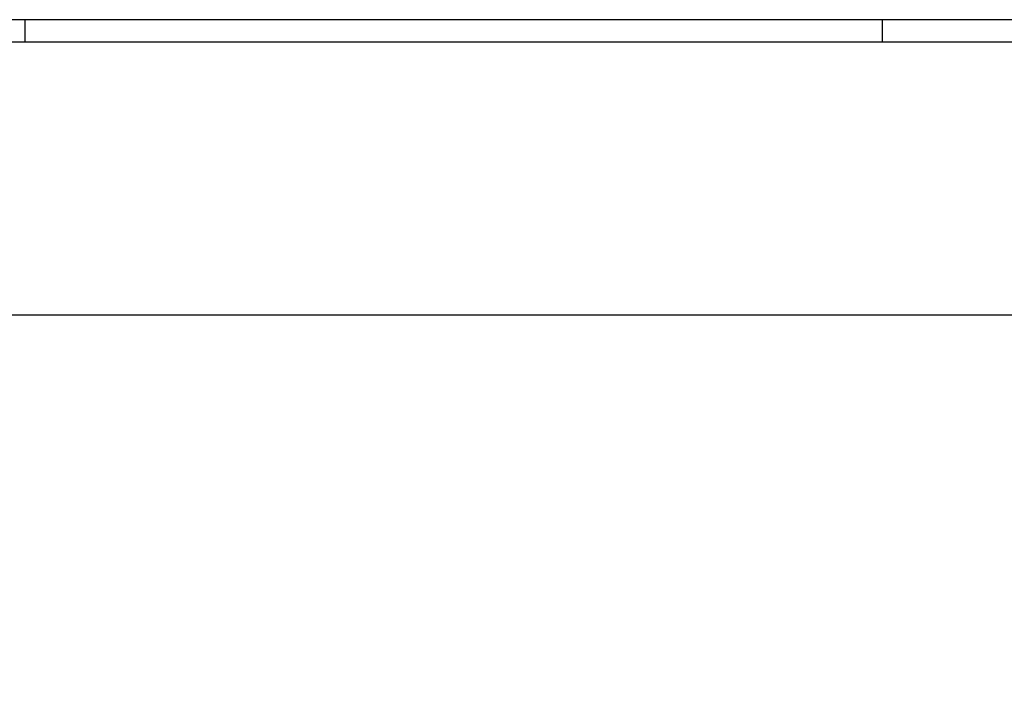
# Model space of a CAD drawing. Header units: metres. Extents: x 0 to 0.84, y 0 to 0.297.
# Tile 7 of 20: x 0.189 to 0.407, y 0.15 to 0.297. Entities that reach past the tile are written whole.
import ezdxf

# ---------------------------------------------------------------- set-up
doc = ezdxf.new("R2010")
doc.units = ezdxf.units.M
doc.layers.add('Standard', color=7, linetype='Continuous', lineweight=25)

msp = doc.modelspace()

# ---------------------------------------------------------------- linework, layer by layer
at = {"layer": 'Standard', "color": 7, "linetype": 'Continuous', "lineweight": 25, "transparency": 33554687}
for p, q in [((0.19, 0.297), (0.19, 0.292)), ((0.38, 0.297), (0.38, 0.292))]:
    msp.add_line(p, q, dxfattribs=at)
for points in [[(0, 0), (0.84, 0), (0.84, 0.297), (0, 0.297), (0, 0)], [(0.005, 0.005), (0.835, 0.005), (0.835, 0.292), (0.005, 0.292), (0.005, 0.005)]]:
    msp.add_lwpolyline(points, close=True, dxfattribs=at)
msp.add_lwpolyline([(0.05486, 0.0296), (0.52772, 0.0296), (0.52772, 0.2316), (0.05486, 0.2316), (0.05486, 0.0296)], dxfattribs=at)

doc.saveas('drawing.dxf')
